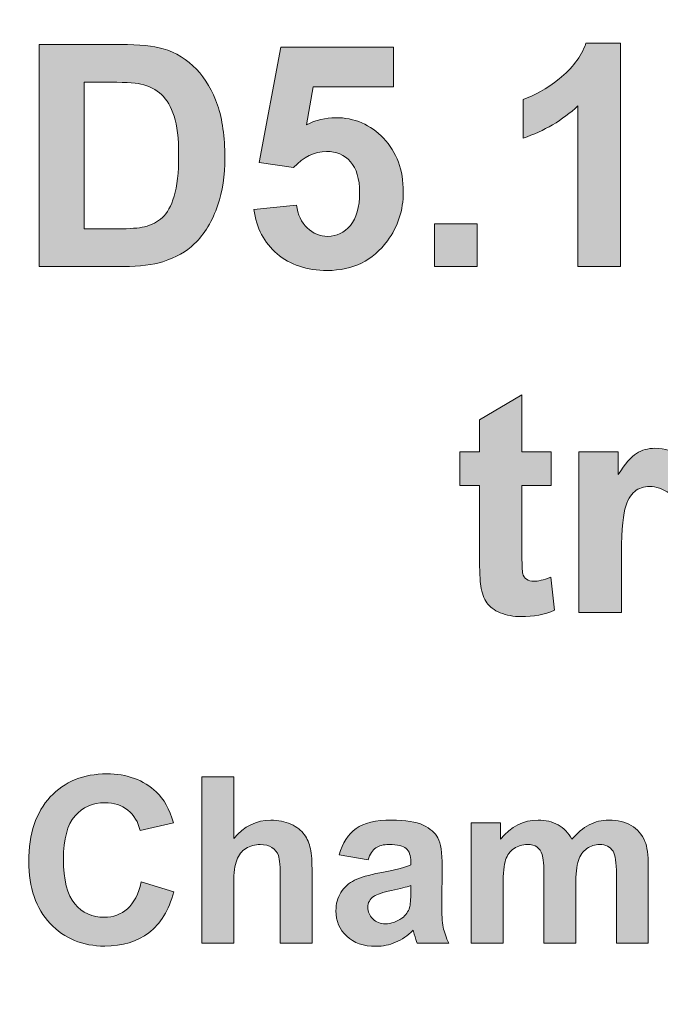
# Model space of a CAD drawing. Header units: millimetres. Extents: x 7 to 595, y -296 to -6.
# Tile 46 of 131: x 124.54 to 133.3, y -54.7 to -41.25. Entities that reach past the tile are written whole.
import ezdxf

# ---------------------------------------------------------------- set-up
doc = ezdxf.new("R2010")
doc.units = ezdxf.units.MM
doc.header["$MEASUREMENT"] = 0
doc.layers.add('Layer 1', color=7, linetype='Continuous', lineweight=0)

# ---------------------------------------------------------------- blocks, each defined once
blk = doc.blocks.new('Block_0')
at = {"layer": 'Layer 1', "true_color": 0x2c2a29, "transparency": 33554687}
h = blk.add_hatch(color=250, dxfattribs=at)
edge = h.paths.add_edge_path()
edge.add_spline(control_points=[(125.421, -42.1), (125.421, -42.1), (125.421, -44.106), (125.421, -44.106), (125.421, -44.106), (125.876, -44.106), (125.876, -44.106), (126.046, -44.106), (126.169, -44.096), (126.245, -44.077), (126.344, -44.053), (126.426, -44.01), (126.491, -43.951), (126.556, -43.892), (126.609, -43.794), (126.65, -43.659), (126.692, -43.524), (126.712, -43.338), (126.712, -43.104), (126.712, -42.869), (126.692, -42.69), (126.65, -42.565), (126.609, -42.439), (126.552, -42.342), (126.477, -42.271), (126.403, -42.201), (126.309, -42.153), (126.195, -42.129), (126.111, -42.11), (125.943, -42.1), (125.695, -42.1), (125.695, -42.1), (125.421, -42.1), (125.421, -42.1)], knot_values=[0, 0, 0, 0, 1, 1, 1, 2, 2, 2, 3, 3, 3, 4, 4, 4, 5, 5, 5, 6, 6, 6, 7, 7, 7, 8, 8, 8, 9, 9, 9, 10, 10, 10, 11, 11, 11, 11], degree=3, periodic=0)
edge = h.paths.add_edge_path()
edge.add_spline(control_points=[(124.807, -41.588), (124.807, -41.588), (125.924, -41.588), (125.924, -41.588), (126.175, -41.588), (126.367, -41.607), (126.499, -41.645), (126.676, -41.698), (126.829, -41.791), (126.955, -41.925), (127.082, -42.058), (127.178, -42.222), (127.244, -42.416), (127.31, -42.609), (127.343, -42.848), (127.343, -43.132), (127.343, -43.382), (127.312, -43.596), (127.25, -43.777), (127.175, -43.998), (127.067, -44.176), (126.926, -44.312), (126.82, -44.416), (126.677, -44.496), (126.497, -44.554), (126.362, -44.597), (126.182, -44.619), (125.957, -44.619), (125.957, -44.619), (124.807, -44.619), (124.807, -44.619), (124.807, -44.619), (124.807, -41.588), (124.807, -41.588), (124.807, -41.588), (124.807, -41.588), (124.807, -41.588)], knot_values=[0, 0, 0, 0, 1, 1, 1, 2, 2, 2, 3, 3, 3, 4, 4, 4, 5, 5, 5, 6, 6, 6, 7, 7, 7, 8, 8, 8, 9, 9, 9, 10, 10, 10, 11, 11, 11, 12, 12, 12, 12], degree=3, periodic=0)
h = blk.add_hatch(color=250, dxfattribs=at)
edge = h.paths.add_edge_path()
edge.add_spline(control_points=[(127.742, -43.84), (127.742, -43.84), (128.322, -43.78), (128.322, -43.78), (128.339, -43.912), (128.387, -44.016), (128.468, -44.093), (128.55, -44.17), (128.644, -44.208), (128.751, -44.208), (128.872, -44.208), (128.975, -44.159), (129.059, -44.059), (129.143, -43.96), (129.185, -43.81), (129.185, -43.61), (129.185, -43.423), (129.144, -43.282), (129.06, -43.188), (128.976, -43.095), (128.868, -43.048), (128.734, -43.048), (128.567, -43.048), (128.416, -43.121), (128.284, -43.268), (128.284, -43.268), (127.814, -43.2), (127.814, -43.2), (127.814, -43.2), (128.11, -41.626), (128.11, -41.626), (128.11, -41.626), (129.647, -41.626), (129.647, -41.626), (129.647, -41.626), (129.647, -42.167), (129.647, -42.167), (129.647, -42.167), (128.551, -42.167), (128.551, -42.167), (128.551, -42.167), (128.459, -42.683), (128.459, -42.683), (128.588, -42.619), (128.721, -42.587), (128.856, -42.587), (129.115, -42.587), (129.333, -42.68), (129.513, -42.869), (129.693, -43.056), (129.782, -43.301), (129.782, -43.601), (129.782, -43.852), (129.709, -44.075), (129.565, -44.271), (129.367, -44.54), (129.094, -44.674), (128.744, -44.674), (128.463, -44.674), (128.235, -44.598), (128.059, -44.448), (127.881, -44.297), (127.776, -44.095), (127.742, -43.84)], knot_values=[0, 0, 0, 0, 1, 1, 1, 2, 2, 2, 3, 3, 3, 4, 4, 4, 5, 5, 5, 6, 6, 6, 7, 7, 7, 8, 8, 8, 9, 9, 9, 10, 10, 10, 11, 11, 11, 12, 12, 12, 13, 13, 13, 14, 14, 14, 15, 15, 15, 16, 16, 16, 17, 17, 17, 18, 18, 18, 19, 19, 19, 20, 20, 20, 21, 21, 21, 21], degree=3, periodic=0)
h = blk.add_hatch(color=250, dxfattribs=at)
edge = h.paths.add_edge_path()
edge.add_spline(control_points=[(132.75, -44.619), (132.75, -44.619), (132.17, -44.619), (132.17, -44.619), (132.17, -44.619), (132.17, -42.424), (132.17, -42.424), (131.958, -42.623), (131.708, -42.771), (131.42, -42.866), (131.42, -42.866), (131.42, -42.337), (131.42, -42.337), (131.572, -42.287), (131.737, -42.194), (131.914, -42.055), (132.091, -41.916), (132.213, -41.755), (132.279, -41.571), (132.279, -41.571), (132.75, -41.571), (132.75, -41.571), (132.75, -41.571), (132.75, -44.619), (132.75, -44.619)], knot_values=[0, 0, 0, 0, 1, 1, 1, 2, 2, 2, 3, 3, 3, 4, 4, 4, 5, 5, 5, 6, 6, 6, 7, 7, 7, 8, 8, 8, 8], degree=3, periodic=0)
blk.add_hatch(color=250, dxfattribs=at).paths.add_polyline_path([(130.21, -44.619), (130.21, -44.039), (130.79, -44.039), (130.79, -44.619)])
h = blk.add_hatch(color=250, dxfattribs=at)
edge = h.paths.add_edge_path()
edge.add_spline(control_points=[(131.802, -47.151), (131.802, -47.151), (131.802, -47.612), (131.802, -47.612), (131.802, -47.612), (131.404, -47.612), (131.404, -47.612), (131.404, -47.612), (131.404, -48.502), (131.404, -48.502), (131.404, -48.683), (131.407, -48.788), (131.415, -48.817), (131.423, -48.847), (131.44, -48.872), (131.467, -48.891), (131.494, -48.91), (131.527, -48.92), (131.565, -48.92), (131.62, -48.92), (131.697, -48.902), (131.8, -48.865), (131.8, -48.865), (131.848, -49.316), (131.848, -49.316), (131.714, -49.374), (131.561, -49.403), (131.391, -49.403), (131.286, -49.403), (131.192, -49.385), (131.108, -49.35), (131.024, -49.315), (130.963, -49.269), (130.924, -49.213), (130.885, -49.157), (130.858, -49.081), (130.842, -48.985), (130.83, -48.917), (130.824, -48.781), (130.824, -48.574), (130.824, -48.574), (130.824, -47.612), (130.824, -47.612), (130.824, -47.612), (130.557, -47.612), (130.557, -47.612), (130.557, -47.612), (130.557, -47.151), (130.557, -47.151), (130.557, -47.151), (130.824, -47.151), (130.824, -47.151), (130.824, -47.151), (130.824, -46.715), (130.824, -46.715), (130.824, -46.715), (131.404, -46.372), (131.404, -46.372), (131.404, -46.372), (131.404, -47.151), (131.404, -47.151), (131.404, -47.151), (131.802, -47.151), (131.802, -47.151)], knot_values=[0, 0, 0, 0, 1, 1, 1, 2, 2, 2, 3, 3, 3, 4, 4, 4, 5, 5, 5, 6, 6, 6, 7, 7, 7, 8, 8, 8, 9, 9, 9, 10, 10, 10, 11, 11, 11, 12, 12, 12, 13, 13, 13, 14, 14, 14, 15, 15, 15, 16, 16, 16, 17, 17, 17, 18, 18, 18, 19, 19, 19, 20, 20, 20, 21, 21, 21, 21], degree=3, periodic=0)
h = blk.add_hatch(color=250, dxfattribs=at)
edge = h.paths.add_edge_path()
edge.add_spline(control_points=[(132.763, -49.348), (132.763, -49.348), (132.183, -49.348), (132.183, -49.348), (132.183, -49.348), (132.183, -47.151), (132.183, -47.151), (132.183, -47.151), (132.72, -47.151), (132.72, -47.151), (132.72, -47.151), (132.72, -47.463), (132.72, -47.463), (132.813, -47.315), (132.896, -47.219), (132.97, -47.173), (133.044, -47.127), (133.128, -47.104), (133.222, -47.104), (133.355, -47.104), (133.482, -47.141), (133.605, -47.214), (133.605, -47.214), (133.425, -47.72), (133.425, -47.72), (133.327, -47.657), (133.236, -47.625), (133.152, -47.625), (133.07, -47.625), (133.001, -47.647), (132.945, -47.692), (132.888, -47.737), (132.844, -47.818), (132.811, -47.935), (132.779, -48.052), (132.763, -48.297), (132.763, -48.671), (132.763, -48.671), (132.763, -49.348), (132.763, -49.348)], knot_values=[0, 0, 0, 0, 1, 1, 1, 2, 2, 2, 3, 3, 3, 4, 4, 4, 5, 5, 5, 6, 6, 6, 7, 7, 7, 8, 8, 8, 9, 9, 9, 10, 10, 10, 11, 11, 11, 12, 12, 12, 13, 13, 13, 13], degree=3, periodic=0)
h = blk.add_hatch(color=250, dxfattribs=at)
edge = h.paths.add_edge_path()
edge.add_spline(control_points=[(126.202, -53.027), (126.202, -53.027), (126.646, -53.164), (126.646, -53.164), (126.578, -53.414), (126.464, -53.6), (126.305, -53.722), (126.147, -53.843), (125.946, -53.904), (125.702, -53.904), (125.4, -53.904), (125.151, -53.801), (124.957, -53.594), (124.762, -53.388), (124.665, -53.106), (124.665, -52.748), (124.665, -52.369), (124.763, -52.075), (124.958, -51.865), (125.153, -51.656), (125.411, -51.551), (125.729, -51.551), (126.008, -51.551), (126.234, -51.634), (126.407, -51.798), (126.511, -51.896), (126.588, -52.035), (126.64, -52.218), (126.64, -52.218), (126.186, -52.326), (126.186, -52.326), (126.159, -52.208), (126.103, -52.115), (126.018, -52.047), (125.932, -51.979), (125.828, -51.945), (125.706, -51.945), (125.538, -51.945), (125.401, -52.005), (125.296, -52.126), (125.191, -52.247), (125.138, -52.443), (125.138, -52.714), (125.138, -53), (125.19, -53.205), (125.293, -53.327), (125.397, -53.449), (125.531, -53.51), (125.697, -53.51), (125.819, -53.51), (125.924, -53.471), (126.012, -53.394), (126.1, -53.316), (126.164, -53.194), (126.202, -53.027)], knot_values=[0, 0, 0, 0, 1, 1, 1, 2, 2, 2, 3, 3, 3, 4, 4, 4, 5, 5, 5, 6, 6, 6, 7, 7, 7, 8, 8, 8, 9, 9, 9, 10, 10, 10, 11, 11, 11, 12, 12, 12, 13, 13, 13, 14, 14, 14, 15, 15, 15, 16, 16, 16, 17, 17, 17, 18, 18, 18, 18], degree=3, periodic=0)
h = blk.add_hatch(color=250, dxfattribs=at)
edge = h.paths.add_edge_path()
edge.add_spline(control_points=[(127.466, -51.592), (127.466, -51.592), (127.466, -52.435), (127.466, -52.435), (127.607, -52.267), (127.777, -52.183), (127.973, -52.183), (128.074, -52.183), (128.165, -52.201), (128.246, -52.238), (128.327, -52.276), (128.388, -52.323), (128.429, -52.381), (128.47, -52.439), (128.498, -52.503), (128.513, -52.573), (128.529, -52.644), (128.536, -52.753), (128.536, -52.9), (128.536, -52.9), (128.536, -53.866), (128.536, -53.866), (128.536, -53.866), (128.101, -53.866), (128.101, -53.866), (128.101, -53.866), (128.101, -52.997), (128.101, -52.997), (128.101, -52.824), (128.093, -52.715), (128.076, -52.668), (128.059, -52.622), (128.03, -52.585), (127.987, -52.558), (127.945, -52.53), (127.892, -52.516), (127.828, -52.516), (127.755, -52.516), (127.69, -52.534), (127.632, -52.569), (127.574, -52.604), (127.533, -52.657), (127.506, -52.728), (127.479, -52.798), (127.466, -52.903), (127.466, -53.041), (127.466, -53.041), (127.466, -53.866), (127.466, -53.866), (127.466, -53.866), (127.031, -53.866), (127.031, -53.866), (127.031, -53.866), (127.031, -51.592), (127.031, -51.592), (127.031, -51.592), (127.466, -51.592), (127.466, -51.592)], knot_values=[0, 0, 0, 0, 1, 1, 1, 2, 2, 2, 3, 3, 3, 4, 4, 4, 5, 5, 5, 6, 6, 6, 7, 7, 7, 8, 8, 8, 9, 9, 9, 10, 10, 10, 11, 11, 11, 12, 12, 12, 13, 13, 13, 14, 14, 14, 15, 15, 15, 16, 16, 16, 17, 17, 17, 18, 18, 18, 19, 19, 19, 19], degree=3, periodic=0)
h = blk.add_hatch(color=250, dxfattribs=at)
edge = h.paths.add_edge_path()
edge.add_spline(control_points=[(129.885, -53.078), (129.829, -53.097), (129.741, -53.119), (129.62, -53.145), (129.499, -53.171), (129.42, -53.196), (129.383, -53.221), (129.326, -53.261), (129.297, -53.312), (129.297, -53.374), (129.297, -53.435), (129.32, -53.488), (129.366, -53.532), (129.411, -53.577), (129.469, -53.599), (129.539, -53.599), (129.618, -53.599), (129.693, -53.573), (129.764, -53.522), (129.817, -53.482), (129.851, -53.434), (129.868, -53.377), (129.879, -53.34), (129.885, -53.269), (129.885, -53.165), (129.885, -53.165), (129.885, -53.078), (129.885, -53.078)], knot_values=[0, 0, 0, 0, 1, 1, 1, 2, 2, 2, 3, 3, 3, 4, 4, 4, 5, 5, 5, 6, 6, 6, 7, 7, 7, 8, 8, 8, 9, 9, 9, 9], degree=3, periodic=0)
edge = h.paths.add_edge_path()
edge.add_spline(control_points=[(129.301, -52.726), (129.301, -52.726), (128.907, -52.656), (128.907, -52.656), (128.951, -52.495), (129.028, -52.376), (129.137, -52.299), (129.245, -52.222), (129.406, -52.183), (129.62, -52.183), (129.814, -52.183), (129.959, -52.206), (130.055, -52.252), (130.149, -52.298), (130.217, -52.356), (130.255, -52.427), (130.294, -52.498), (130.313, -52.627), (130.313, -52.817), (130.313, -52.817), (130.307, -53.325), (130.307, -53.325), (130.307, -53.469), (130.314, -53.576), (130.328, -53.645), (130.341, -53.714), (130.367, -53.787), (130.406, -53.866), (130.406, -53.866), (129.974, -53.866), (129.974, -53.866), (129.963, -53.837), (129.948, -53.795), (129.932, -53.739), (129.925, -53.713), (129.92, -53.696), (129.917, -53.688), (129.842, -53.761), (129.763, -53.815), (129.678, -53.852), (129.594, -53.888), (129.504, -53.907), (129.408, -53.907), (129.239, -53.907), (129.106, -53.861), (129.009, -53.769), (128.911, -53.677), (128.862, -53.561), (128.862, -53.42), (128.862, -53.327), (128.885, -53.244), (128.929, -53.171), (128.974, -53.099), (129.035, -53.043), (129.116, -53.004), (129.196, -52.966), (129.311, -52.932), (129.462, -52.903), (129.665, -52.864), (129.806, -52.828), (129.885, -52.796), (129.885, -52.796), (129.885, -52.752), (129.885, -52.752), (129.885, -52.667), (129.864, -52.607), (129.823, -52.57), (129.781, -52.534), (129.703, -52.516), (129.588, -52.516), (129.51, -52.516), (129.45, -52.532), (129.406, -52.563), (129.363, -52.594), (129.328, -52.648), (129.301, -52.726), (129.301, -52.726), (129.301, -52.726), (129.301, -52.726)], knot_values=[0, 0, 0, 0, 1, 1, 1, 2, 2, 2, 3, 3, 3, 4, 4, 4, 5, 5, 5, 6, 6, 6, 7, 7, 7, 8, 8, 8, 9, 9, 9, 10, 10, 10, 11, 11, 11, 12, 12, 12, 13, 13, 13, 14, 14, 14, 15, 15, 15, 16, 16, 16, 17, 17, 17, 18, 18, 18, 19, 19, 19, 20, 20, 20, 21, 21, 21, 22, 22, 22, 23, 23, 23, 24, 24, 24, 25, 25, 25, 26, 26, 26, 26], degree=3, periodic=0)
h = blk.add_hatch(color=250, dxfattribs=at)
edge = h.paths.add_edge_path()
edge.add_spline(control_points=[(130.711, -52.218), (130.711, -52.218), (131.111, -52.218), (131.111, -52.218), (131.111, -52.218), (131.111, -52.443), (131.111, -52.443), (131.254, -52.27), (131.425, -52.183), (131.624, -52.183), (131.729, -52.183), (131.82, -52.205), (131.898, -52.248), (131.976, -52.291), (132.039, -52.357), (132.088, -52.445), (132.161, -52.357), (132.239, -52.291), (132.323, -52.248), (132.406, -52.205), (132.496, -52.183), (132.591, -52.183), (132.712, -52.183), (132.814, -52.207), (132.898, -52.256), (132.981, -52.306), (133.044, -52.378), (133.085, -52.473), (133.115, -52.543), (133.13, -52.657), (133.13, -52.814), (133.13, -52.814), (133.13, -53.866), (133.13, -53.866), (133.13, -53.866), (132.695, -53.866), (132.695, -53.866), (132.695, -53.866), (132.695, -52.925), (132.695, -52.925), (132.695, -52.762), (132.68, -52.657), (132.65, -52.609), (132.61, -52.547), (132.548, -52.516), (132.464, -52.516), (132.403, -52.516), (132.345, -52.535), (132.291, -52.572), (132.238, -52.609), (132.199, -52.664), (132.175, -52.735), (132.151, -52.807), (132.14, -52.921), (132.14, -53.076), (132.14, -53.076), (132.14, -53.866), (132.14, -53.866), (132.14, -53.866), (131.705, -53.866), (131.705, -53.866), (131.705, -53.866), (131.705, -52.964), (131.705, -52.964), (131.705, -52.804), (131.697, -52.7), (131.681, -52.654), (131.666, -52.608), (131.642, -52.573), (131.609, -52.55), (131.577, -52.527), (131.533, -52.516), (131.477, -52.516), (131.41, -52.516), (131.35, -52.534), (131.296, -52.57), (131.242, -52.607), (131.204, -52.659), (131.181, -52.727), (131.157, -52.795), (131.146, -52.908), (131.146, -53.066), (131.146, -53.066), (131.146, -53.866), (131.146, -53.866), (131.146, -53.866), (130.711, -53.866), (130.711, -53.866), (130.711, -53.866), (130.711, -52.218), (130.711, -52.218)], knot_values=[0, 0, 0, 0, 1, 1, 1, 2, 2, 2, 3, 3, 3, 4, 4, 4, 5, 5, 5, 6, 6, 6, 7, 7, 7, 8, 8, 8, 9, 9, 9, 10, 10, 10, 11, 11, 11, 12, 12, 12, 13, 13, 13, 14, 14, 14, 15, 15, 15, 16, 16, 16, 17, 17, 17, 18, 18, 18, 19, 19, 19, 20, 20, 20, 21, 21, 21, 22, 22, 22, 23, 23, 23, 24, 24, 24, 25, 25, 25, 26, 26, 26, 27, 27, 27, 28, 28, 28, 29, 29, 29, 30, 30, 30, 30], degree=3, periodic=0)
at = {"layer": 'Layer 1'}
blk.add_lwpolyline([(130.21, -44.619), (130.21, -44.039), (130.79, -44.039), (130.79, -44.619)], close=True, dxfattribs=at)
at = {"layer": 'Layer 1', "color": 240, "lineweight": 0, "true_color": 0xed2224}
blk.add_open_spline([(13.607, -5.532), (13.607, -5.532), (161.807, -5.532), (161.807, -5.532), (164.557, -5.532), (166.807, -7.782), (166.807, -10.532), (166.807, -10.532), (166.807, -79.532), (166.807, -79.532), (166.807, -79.532), (8.607, -79.532), (8.607, -79.532), (8.607, -79.532), (8.607, -10.532), (8.607, -10.532), (8.607, -7.782), (10.857, -5.532), (13.607, -5.532)], degree=3, knots=[0, 0, 0, 0, 1, 1, 1, 2, 2, 2, 3, 3, 3, 4, 4, 4, 5, 5, 5, 6, 6, 6, 6], dxfattribs=at)
at = {"layer": 'Layer 1'}
for points, knots in [([(124.807, -41.588), (124.807, -41.588), (125.924, -41.588), (125.924, -41.588), (126.175, -41.588), (126.367, -41.607), (126.499, -41.645), (126.676, -41.698), (126.829, -41.791), (126.955, -41.925), (127.082, -42.058), (127.178, -42.222), (127.244, -42.416), (127.31, -42.609), (127.343, -42.848), (127.343, -43.132), (127.343, -43.382), (127.312, -43.596), (127.25, -43.777), (127.175, -43.998), (127.067, -44.176), (126.926, -44.312), (126.82, -44.416), (126.677, -44.496), (126.497, -44.554), (126.362, -44.597), (126.182, -44.619), (125.957, -44.619), (125.957, -44.619), (124.807, -44.619), (124.807, -44.619), (124.807, -44.619), (124.807, -41.588), (124.807, -41.588), (124.807, -41.588), (124.807, -41.588), (124.807, -41.588)], [0, 0, 0, 0, 1, 1, 1, 2, 2, 2, 3, 3, 3, 4, 4, 4, 5, 5, 5, 6, 6, 6, 7, 7, 7, 8, 8, 8, 9, 9, 9, 10, 10, 10, 11, 11, 11, 12, 12, 12, 12]), ([(127.742, -43.84), (127.742, -43.84), (128.322, -43.78), (128.322, -43.78), (128.339, -43.912), (128.387, -44.016), (128.468, -44.093), (128.55, -44.17), (128.644, -44.208), (128.751, -44.208), (128.872, -44.208), (128.975, -44.159), (129.059, -44.059), (129.143, -43.96), (129.185, -43.81), (129.185, -43.61), (129.185, -43.423), (129.144, -43.282), (129.06, -43.188), (128.976, -43.095), (128.868, -43.048), (128.734, -43.048), (128.567, -43.048), (128.416, -43.121), (128.284, -43.268), (128.284, -43.268), (127.814, -43.2), (127.814, -43.2), (127.814, -43.2), (128.11, -41.626), (128.11, -41.626), (128.11, -41.626), (129.647, -41.626), (129.647, -41.626), (129.647, -41.626), (129.647, -42.167), (129.647, -42.167), (129.647, -42.167), (128.551, -42.167), (128.551, -42.167), (128.551, -42.167), (128.459, -42.683), (128.459, -42.683), (128.588, -42.619), (128.721, -42.587), (128.856, -42.587), (129.115, -42.587), (129.333, -42.68), (129.513, -42.869), (129.693, -43.056), (129.782, -43.301), (129.782, -43.601), (129.782, -43.852), (129.709, -44.075), (129.565, -44.271), (129.367, -44.54), (129.094, -44.674), (128.744, -44.674), (128.463, -44.674), (128.235, -44.598), (128.059, -44.448), (127.881, -44.297), (127.776, -44.095), (127.742, -43.84)], [0, 0, 0, 0, 1, 1, 1, 2, 2, 2, 3, 3, 3, 4, 4, 4, 5, 5, 5, 6, 6, 6, 7, 7, 7, 8, 8, 8, 9, 9, 9, 10, 10, 10, 11, 11, 11, 12, 12, 12, 13, 13, 13, 14, 14, 14, 15, 15, 15, 16, 16, 16, 17, 17, 17, 18, 18, 18, 19, 19, 19, 20, 20, 20, 21, 21, 21, 21]), ([(132.75, -44.619), (132.75, -44.619), (132.17, -44.619), (132.17, -44.619), (132.17, -44.619), (132.17, -42.424), (132.17, -42.424), (131.958, -42.623), (131.708, -42.771), (131.42, -42.866), (131.42, -42.866), (131.42, -42.337), (131.42, -42.337), (131.572, -42.287), (131.737, -42.194), (131.914, -42.055), (132.091, -41.916), (132.213, -41.755), (132.279, -41.571), (132.279, -41.571), (132.75, -41.571), (132.75, -41.571), (132.75, -41.571), (132.75, -44.619), (132.75, -44.619)], [0, 0, 0, 0, 1, 1, 1, 2, 2, 2, 3, 3, 3, 4, 4, 4, 5, 5, 5, 6, 6, 6, 7, 7, 7, 8, 8, 8, 8]), ([(125.421, -42.1), (125.421, -42.1), (125.421, -44.106), (125.421, -44.106), (125.421, -44.106), (125.876, -44.106), (125.876, -44.106), (126.046, -44.106), (126.169, -44.096), (126.245, -44.077), (126.344, -44.053), (126.426, -44.01), (126.491, -43.951), (126.556, -43.892), (126.609, -43.794), (126.65, -43.659), (126.692, -43.524), (126.712, -43.338), (126.712, -43.104), (126.712, -42.869), (126.692, -42.69), (126.65, -42.565), (126.609, -42.439), (126.552, -42.342), (126.477, -42.271), (126.403, -42.201), (126.309, -42.153), (126.195, -42.129), (126.111, -42.11), (125.943, -42.1), (125.695, -42.1), (125.695, -42.1), (125.421, -42.1), (125.421, -42.1)], [0, 0, 0, 0, 1, 1, 1, 2, 2, 2, 3, 3, 3, 4, 4, 4, 5, 5, 5, 6, 6, 6, 7, 7, 7, 8, 8, 8, 9, 9, 9, 10, 10, 10, 11, 11, 11, 11]), ([(131.802, -47.151), (131.802, -47.151), (131.802, -47.612), (131.802, -47.612), (131.802, -47.612), (131.404, -47.612), (131.404, -47.612), (131.404, -47.612), (131.404, -48.502), (131.404, -48.502), (131.404, -48.683), (131.407, -48.788), (131.415, -48.817), (131.423, -48.847), (131.44, -48.872), (131.467, -48.891), (131.494, -48.91), (131.527, -48.92), (131.565, -48.92), (131.62, -48.92), (131.697, -48.902), (131.8, -48.865), (131.8, -48.865), (131.848, -49.316), (131.848, -49.316), (131.714, -49.374), (131.561, -49.403), (131.391, -49.403), (131.286, -49.403), (131.192, -49.385), (131.108, -49.35), (131.024, -49.315), (130.963, -49.269), (130.924, -49.213), (130.885, -49.157), (130.858, -49.081), (130.842, -48.985), (130.83, -48.917), (130.824, -48.781), (130.824, -48.574), (130.824, -48.574), (130.824, -47.612), (130.824, -47.612), (130.824, -47.612), (130.557, -47.612), (130.557, -47.612), (130.557, -47.612), (130.557, -47.151), (130.557, -47.151), (130.557, -47.151), (130.824, -47.151), (130.824, -47.151), (130.824, -47.151), (130.824, -46.715), (130.824, -46.715), (130.824, -46.715), (131.404, -46.372), (131.404, -46.372), (131.404, -46.372), (131.404, -47.151), (131.404, -47.151), (131.404, -47.151), (131.802, -47.151), (131.802, -47.151)], [0, 0, 0, 0, 1, 1, 1, 2, 2, 2, 3, 3, 3, 4, 4, 4, 5, 5, 5, 6, 6, 6, 7, 7, 7, 8, 8, 8, 9, 9, 9, 10, 10, 10, 11, 11, 11, 12, 12, 12, 13, 13, 13, 14, 14, 14, 15, 15, 15, 16, 16, 16, 17, 17, 17, 18, 18, 18, 19, 19, 19, 20, 20, 20, 21, 21, 21, 21]), ([(132.763, -49.348), (132.763, -49.348), (132.183, -49.348), (132.183, -49.348), (132.183, -49.348), (132.183, -47.151), (132.183, -47.151), (132.183, -47.151), (132.72, -47.151), (132.72, -47.151), (132.72, -47.151), (132.72, -47.463), (132.72, -47.463), (132.813, -47.315), (132.896, -47.219), (132.97, -47.173), (133.044, -47.127), (133.128, -47.104), (133.222, -47.104), (133.355, -47.104), (133.482, -47.141), (133.605, -47.214), (133.605, -47.214), (133.425, -47.72), (133.425, -47.72), (133.327, -47.657), (133.236, -47.625), (133.152, -47.625), (133.07, -47.625), (133.001, -47.647), (132.945, -47.692), (132.888, -47.737), (132.844, -47.818), (132.811, -47.935), (132.779, -48.052), (132.763, -48.297), (132.763, -48.671), (132.763, -48.671), (132.763, -49.348), (132.763, -49.348)], [0, 0, 0, 0, 1, 1, 1, 2, 2, 2, 3, 3, 3, 4, 4, 4, 5, 5, 5, 6, 6, 6, 7, 7, 7, 8, 8, 8, 9, 9, 9, 10, 10, 10, 11, 11, 11, 12, 12, 12, 13, 13, 13, 13]), ([(126.202, -53.027), (126.202, -53.027), (126.646, -53.164), (126.646, -53.164), (126.578, -53.414), (126.464, -53.6), (126.305, -53.722), (126.147, -53.843), (125.946, -53.904), (125.702, -53.904), (125.4, -53.904), (125.151, -53.801), (124.957, -53.594), (124.762, -53.388), (124.665, -53.106), (124.665, -52.748), (124.665, -52.369), (124.763, -52.075), (124.958, -51.865), (125.153, -51.656), (125.411, -51.551), (125.729, -51.551), (126.008, -51.551), (126.234, -51.634), (126.407, -51.798), (126.511, -51.896), (126.588, -52.035), (126.64, -52.218), (126.64, -52.218), (126.186, -52.326), (126.186, -52.326), (126.159, -52.208), (126.103, -52.115), (126.018, -52.047), (125.932, -51.979), (125.828, -51.945), (125.706, -51.945), (125.538, -51.945), (125.401, -52.005), (125.296, -52.126), (125.191, -52.247), (125.138, -52.443), (125.138, -52.714), (125.138, -53), (125.19, -53.205), (125.293, -53.327), (125.397, -53.449), (125.531, -53.51), (125.697, -53.51), (125.819, -53.51), (125.924, -53.471), (126.012, -53.394), (126.1, -53.316), (126.164, -53.194), (126.202, -53.027)], [0, 0, 0, 0, 1, 1, 1, 2, 2, 2, 3, 3, 3, 4, 4, 4, 5, 5, 5, 6, 6, 6, 7, 7, 7, 8, 8, 8, 9, 9, 9, 10, 10, 10, 11, 11, 11, 12, 12, 12, 13, 13, 13, 14, 14, 14, 15, 15, 15, 16, 16, 16, 17, 17, 17, 18, 18, 18, 18]), ([(127.466, -51.592), (127.466, -51.592), (127.466, -52.435), (127.466, -52.435), (127.607, -52.267), (127.777, -52.183), (127.973, -52.183), (128.074, -52.183), (128.165, -52.201), (128.246, -52.238), (128.327, -52.276), (128.388, -52.323), (128.429, -52.381), (128.47, -52.439), (128.498, -52.503), (128.513, -52.573), (128.529, -52.644), (128.536, -52.753), (128.536, -52.9), (128.536, -52.9), (128.536, -53.866), (128.536, -53.866), (128.536, -53.866), (128.101, -53.866), (128.101, -53.866), (128.101, -53.866), (128.101, -52.997), (128.101, -52.997), (128.101, -52.824), (128.093, -52.715), (128.076, -52.668), (128.059, -52.622), (128.03, -52.585), (127.987, -52.558), (127.945, -52.53), (127.892, -52.516), (127.828, -52.516), (127.755, -52.516), (127.69, -52.534), (127.632, -52.569), (127.574, -52.604), (127.533, -52.657), (127.506, -52.728), (127.479, -52.798), (127.466, -52.903), (127.466, -53.041), (127.466, -53.041), (127.466, -53.866), (127.466, -53.866), (127.466, -53.866), (127.031, -53.866), (127.031, -53.866), (127.031, -53.866), (127.031, -51.592), (127.031, -51.592), (127.031, -51.592), (127.466, -51.592), (127.466, -51.592)], [0, 0, 0, 0, 1, 1, 1, 2, 2, 2, 3, 3, 3, 4, 4, 4, 5, 5, 5, 6, 6, 6, 7, 7, 7, 8, 8, 8, 9, 9, 9, 10, 10, 10, 11, 11, 11, 12, 12, 12, 13, 13, 13, 14, 14, 14, 15, 15, 15, 16, 16, 16, 17, 17, 17, 18, 18, 18, 19, 19, 19, 19]), ([(129.301, -52.726), (129.301, -52.726), (128.907, -52.656), (128.907, -52.656), (128.951, -52.495), (129.028, -52.376), (129.137, -52.299), (129.245, -52.222), (129.406, -52.183), (129.62, -52.183), (129.814, -52.183), (129.959, -52.206), (130.055, -52.252), (130.149, -52.298), (130.217, -52.356), (130.255, -52.427), (130.294, -52.498), (130.313, -52.627), (130.313, -52.817), (130.313, -52.817), (130.307, -53.325), (130.307, -53.325), (130.307, -53.469), (130.314, -53.576), (130.328, -53.645), (130.341, -53.714), (130.367, -53.787), (130.406, -53.866), (130.406, -53.866), (129.974, -53.866), (129.974, -53.866), (129.963, -53.837), (129.948, -53.795), (129.932, -53.739), (129.925, -53.713), (129.92, -53.696), (129.917, -53.688), (129.842, -53.761), (129.763, -53.815), (129.678, -53.852), (129.594, -53.888), (129.504, -53.907), (129.408, -53.907), (129.239, -53.907), (129.106, -53.861), (129.009, -53.769), (128.911, -53.677), (128.862, -53.561), (128.862, -53.42), (128.862, -53.327), (128.885, -53.244), (128.929, -53.171), (128.974, -53.099), (129.035, -53.043), (129.116, -53.004), (129.196, -52.966), (129.311, -52.932), (129.462, -52.903), (129.665, -52.864), (129.806, -52.828), (129.885, -52.796), (129.885, -52.796), (129.885, -52.752), (129.885, -52.752), (129.885, -52.667), (129.864, -52.607), (129.823, -52.57), (129.781, -52.534), (129.703, -52.516), (129.588, -52.516), (129.51, -52.516), (129.45, -52.532), (129.406, -52.563), (129.363, -52.594), (129.328, -52.648), (129.301, -52.726), (129.301, -52.726), (129.301, -52.726), (129.301, -52.726)], [0, 0, 0, 0, 1, 1, 1, 2, 2, 2, 3, 3, 3, 4, 4, 4, 5, 5, 5, 6, 6, 6, 7, 7, 7, 8, 8, 8, 9, 9, 9, 10, 10, 10, 11, 11, 11, 12, 12, 12, 13, 13, 13, 14, 14, 14, 15, 15, 15, 16, 16, 16, 17, 17, 17, 18, 18, 18, 19, 19, 19, 20, 20, 20, 21, 21, 21, 22, 22, 22, 23, 23, 23, 24, 24, 24, 25, 25, 25, 26, 26, 26, 26]), ([(130.711, -52.218), (130.711, -52.218), (131.111, -52.218), (131.111, -52.218), (131.111, -52.218), (131.111, -52.443), (131.111, -52.443), (131.254, -52.27), (131.425, -52.183), (131.624, -52.183), (131.729, -52.183), (131.82, -52.205), (131.898, -52.248), (131.976, -52.291), (132.039, -52.357), (132.088, -52.445), (132.161, -52.357), (132.239, -52.291), (132.323, -52.248), (132.406, -52.205), (132.496, -52.183), (132.591, -52.183), (132.712, -52.183), (132.814, -52.207), (132.898, -52.256), (132.981, -52.306), (133.044, -52.378), (133.085, -52.473), (133.115, -52.543), (133.13, -52.657), (133.13, -52.814), (133.13, -52.814), (133.13, -53.866), (133.13, -53.866), (133.13, -53.866), (132.695, -53.866), (132.695, -53.866), (132.695, -53.866), (132.695, -52.925), (132.695, -52.925), (132.695, -52.762), (132.68, -52.657), (132.65, -52.609), (132.61, -52.547), (132.548, -52.516), (132.464, -52.516), (132.403, -52.516), (132.345, -52.535), (132.291, -52.572), (132.238, -52.609), (132.199, -52.664), (132.175, -52.735), (132.151, -52.807), (132.14, -52.921), (132.14, -53.076), (132.14, -53.076), (132.14, -53.866), (132.14, -53.866), (132.14, -53.866), (131.705, -53.866), (131.705, -53.866), (131.705, -53.866), (131.705, -52.964), (131.705, -52.964), (131.705, -52.804), (131.697, -52.7), (131.681, -52.654), (131.666, -52.608), (131.642, -52.573), (131.609, -52.55), (131.577, -52.527), (131.533, -52.516), (131.477, -52.516), (131.41, -52.516), (131.35, -52.534), (131.296, -52.57), (131.242, -52.607), (131.204, -52.659), (131.181, -52.727), (131.157, -52.795), (131.146, -52.908), (131.146, -53.066), (131.146, -53.066), (131.146, -53.866), (131.146, -53.866), (131.146, -53.866), (130.711, -53.866), (130.711, -53.866), (130.711, -53.866), (130.711, -52.218), (130.711, -52.218)], [0, 0, 0, 0, 1, 1, 1, 2, 2, 2, 3, 3, 3, 4, 4, 4, 5, 5, 5, 6, 6, 6, 7, 7, 7, 8, 8, 8, 9, 9, 9, 10, 10, 10, 11, 11, 11, 12, 12, 12, 13, 13, 13, 14, 14, 14, 15, 15, 15, 16, 16, 16, 17, 17, 17, 18, 18, 18, 19, 19, 19, 20, 20, 20, 21, 21, 21, 22, 22, 22, 23, 23, 23, 24, 24, 24, 25, 25, 25, 26, 26, 26, 27, 27, 27, 28, 28, 28, 29, 29, 29, 30, 30, 30, 30]), ([(129.885, -53.078), (129.829, -53.097), (129.741, -53.119), (129.62, -53.145), (129.499, -53.171), (129.42, -53.196), (129.383, -53.221), (129.326, -53.261), (129.297, -53.312), (129.297, -53.374), (129.297, -53.435), (129.32, -53.488), (129.366, -53.532), (129.411, -53.577), (129.469, -53.599), (129.539, -53.599), (129.618, -53.599), (129.693, -53.573), (129.764, -53.522), (129.817, -53.482), (129.851, -53.434), (129.868, -53.377), (129.879, -53.34), (129.885, -53.269), (129.885, -53.165), (129.885, -53.165), (129.885, -53.078), (129.885, -53.078)], [0, 0, 0, 0, 1, 1, 1, 2, 2, 2, 3, 3, 3, 4, 4, 4, 5, 5, 5, 6, 6, 6, 7, 7, 7, 8, 8, 8, 9, 9, 9, 9])]:
    blk.add_open_spline(points, degree=3, knots=knots, dxfattribs=at)

msp = doc.modelspace()

# ---------------------------------------------------------------- block references
at = {"layer": 'Layer 1'}
msp.add_blockref('Block_0', (0, 0), dxfattribs=at)

doc.saveas('drawing.dxf')
